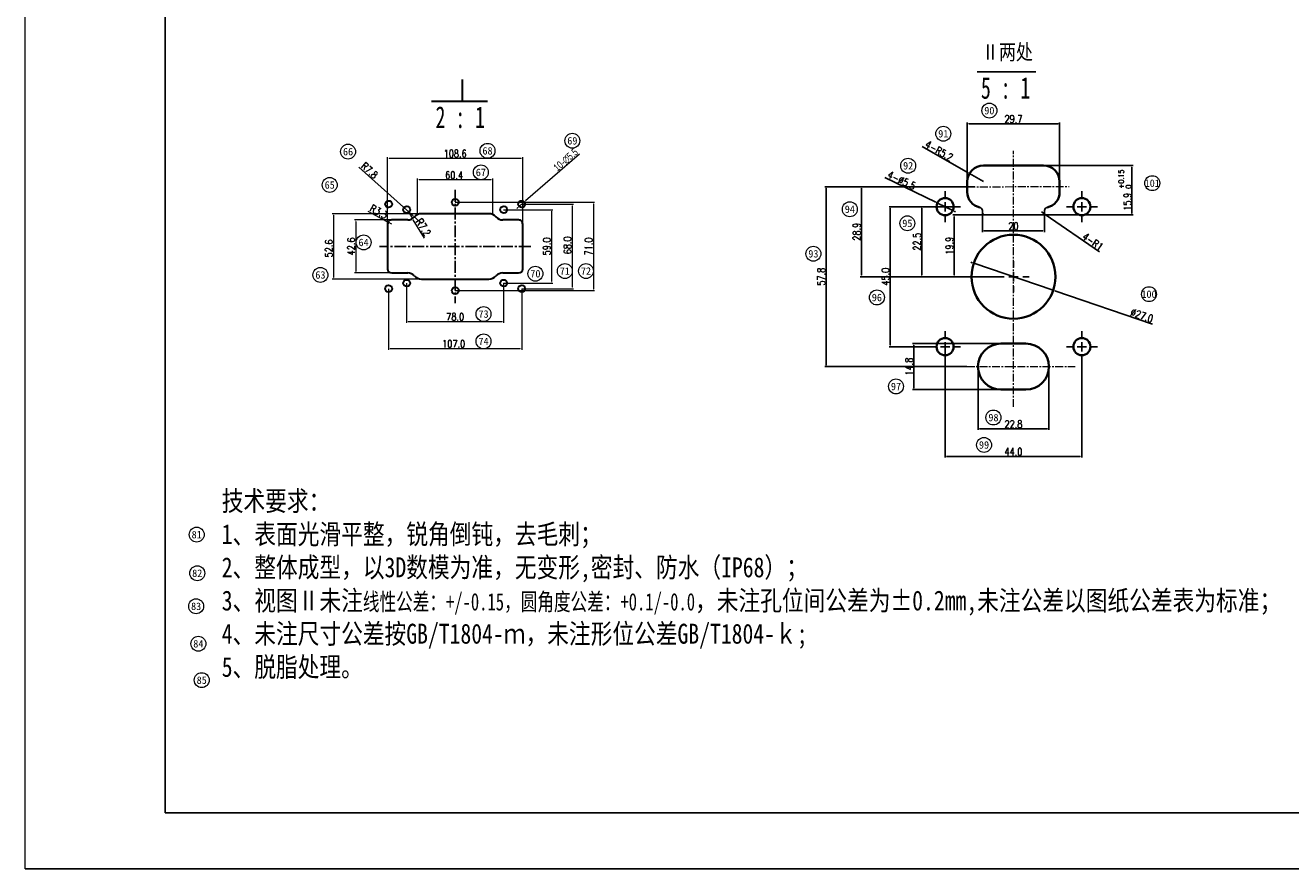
# Model space of a CAD drawing. Header units: millimetres. Extents: x 16930 to 20710, y -2995 to -322.
# Tile 1 of 20: x 16930 to 18965, y -2995 to -1640. Entities that reach past the tile are written whole.
import ezdxf
from ezdxf.enums import TextEntityAlignment as Align

# ---------------------------------------------------------------- set-up
doc = ezdxf.new("R2010")
doc.units = ezdxf.units.MM
doc.header["$PDMODE"] = 3
doc.header["$PDSIZE"] = 8
for name, pattern in [('CENTER', [2, 1.25, -0.25, 0.25, -0.25]), ('CENTER2', [28.575, 19.05, -3.175, 3.175, -3.175]), ('CENTERX2', [20.32, 12.7, -2.54, 2.54, -2.54])]:
    doc.linetypes.add(name, pattern=pattern)
doc.layers.get('Defpoints').update_dxf_attribs({"linetype": 'CONTINUOUS'})
for name, color, linetype in [('10', 7, 'CONTINUOUS'), ('2中心线', 1, 'CENTER2'), ('3中心线层', 1, 'CENTER'), ('6文字层', 3, 'CONTINUOUS'), ('7标注层', 4, 'CONTINUOUS'), ('中心线层', 1, 'CENTERX2'), ('图框', 7, 'CONTINUOUS'), ('技术要求', 4, 'CONTINUOUS')]:
    doc.layers.add(name, color=color, linetype=linetype)
for name, color, linetype, lineweight in [('1轮廓线', 7, 'CONTINUOUS', 30), ('3标注', 3, 'CONTINUOUS', 9), ('单行文本', 7, 'CONTINUOUS', 5), ('细实线', 3, 'CONTINUOUS', 13), ('轮廓实线层', 7, 'CONTINUOUS', 35)]:
    doc.layers.add(name, color=color, linetype=linetype, lineweight=lineweight)
doc.styles.add('PC_TEXTSTYLE', font='isocp.shx', dxfattribs={"width": 0.8, "bigfont": 'hzfs.shx'})
doc.styles.add('SLDTEXTSTYLE2', font='仿宋GB2312_0.shx', dxfattribs={"width": 0.7})
doc.styles.add('TH_GBDIM', font='romans.shx', dxfattribs={"width": 0.8, "bigfont": 'gbcbig.shx'})
doc.styles.add('文字', font='simhei.ttf')
doc.styles.add('标准', font='仿宋GB2312_0.shx', dxfattribs={"width": 0.667})
doc.dimstyles.new('2比1', dxfattribs={"dimtxt": 12, "dimasz": 2.5, "dimexe": 2, "dimexo": 0, "dimgap": 1.5, "dimtad": 1, "dimdec": 1, "dimlfac": 0.5, "dimzin": 0, "dimdsep": 46, "dimtxsty": 'TH_GBDIM', "dimcen": 2.5, "dimclrd": 130, "dimclre": 130, "dimclrt": 3, "dimadec": 0, "dimazin": 0, "dimtfac": 0.714286, "dimtdec": 1, "dimtmove": 0, "dimatfit": 3, "dimfxl": 1, "dimtzin": 0, "dimlwd": -1, "dimlwe": -1, "dimarcsym": 0})
doc.dimstyles.new('TH_GBDIM1', dxfattribs={"dimtxt": 12, "dimasz": 2.5, "dimexe": 2, "dimexo": 0, "dimgap": 1.5, "dimtad": 1, "dimdec": 1, "dimzin": 0, "dimdsep": 46, "dimtxsty": 'TH_GBDIM', "dimcen": 2.5, "dimclrd": 130, "dimclre": 130, "dimclrt": 3, "dimadec": 0, "dimazin": 0, "dimtfac": 0.714286, "dimtdec": 1, "dimtmove": 0, "dimatfit": 3, "dimfxl": 1, "dimtzin": 0, "dimlwd": -1, "dimlwe": -1, "dimarcsym": 0})

# ---------------------------------------------------------------- blocks, each defined once
blk = doc.blocks.new('*D292')
at = {"layer": '3标注', "color": 130, "transparency": 16777216}
for p, q in [((17699.6, -1936.1), (17778.4, -1936.1)), ((17776.4, -1938.6), (17776.4, -2051.6)), ((17699.6, -2054.1), (17778.4, -2054.1))]:
    blk.add_line(p, q, dxfattribs=at)
for points in [[(17776, -1938.6), (17776.8, -1938.6), (17776.4, -1936.1)], [(17776, -2051.6), (17776.8, -2051.6), (17776.4, -2054.1)]]:
    blk.add_solid(points, dxfattribs=at)
at = {"layer": 'Defpoints', "color": 0, "transparency": 16777216}
for p in [(17699.6, -1936.1), (17699.6, -2054.1), (17776.4, -2054.1)]:
    blk.add_point(p, dxfattribs=at)
at = {"layer": '3标注', "color": 3, "transparency": 16777216, "insert": (17768.9, -1995.1), "char_height": 12, "attachment_point": 5, "rotation": 90, "style": 'TH_GBDIM'}
blk.add_mtext('59.0', dxfattribs=at)
blk = doc.blocks.new('*D293')
at = {"layer": '3标注', "color": 130, "transparency": 16777216}
for p, q in [((17728.6, -1927.1), (17811.9, -1927.1)), ((17809.9, -1929.6), (17809.9, -2060.6)), ((17728.6, -2063.1), (17811.9, -2063.1))]:
    blk.add_line(p, q, dxfattribs=at)
for points in [[(17809.5, -1929.6), (17810.3, -1929.6), (17809.9, -1927.1)], [(17809.5, -2060.6), (17810.3, -2060.6), (17809.9, -2063.1)]]:
    blk.add_solid(points, dxfattribs=at)
at = {"layer": 'Defpoints', "color": 0, "transparency": 16777216}
for p in [(17728.6, -1927.1), (17728.6, -2063.1), (17809.9, -2063.1)]:
    blk.add_point(p, dxfattribs=at)
at = {"layer": '3标注', "color": 3, "transparency": 16777216, "insert": (17802.4, -1993.3), "char_height": 12, "attachment_point": 5, "rotation": 90, "style": 'TH_GBDIM'}
blk.add_mtext('68.0', dxfattribs=at)
blk = doc.blocks.new('*D294')
at = {"layer": '3标注', "color": 130, "transparency": 16777216}
for p, q in [((17621.6, -1924.1), (17845.8, -1924.1)), ((17843.8, -1926.6), (17843.8, -2063.6)), ((17621.6, -2066.1), (17845.8, -2066.1))]:
    blk.add_line(p, q, dxfattribs=at)
for points in [[(17843.4, -1926.6), (17844.2, -1926.6), (17843.8, -1924.1)], [(17843.4, -2063.6), (17844.2, -2063.6), (17843.8, -2066.1)]]:
    blk.add_solid(points, dxfattribs=at)
at = {"layer": 'Defpoints', "color": 0, "transparency": 16777216}
for p in [(17621.6, -1924.1), (17621.6, -2066.1), (17843.8, -2066.1)]:
    blk.add_point(p, dxfattribs=at)
at = {"layer": '3标注', "color": 3, "transparency": 16777216, "insert": (17836.3, -1995.1), "char_height": 12, "attachment_point": 5, "rotation": 90, "style": 'TH_GBDIM'}
blk.add_mtext('71.0', dxfattribs=at)
blk = doc.blocks.new('*D295')
at = {"layer": '3标注', "color": 130, "transparency": 16777216}
for p, q in [((17519.6, -1952.5), (17459.9, -1952.5)), ((17461.9, -1955), (17461.9, -2035.2)), ((17525.4, -2037.7), (17459.9, -2037.7))]:
    blk.add_line(p, q, dxfattribs=at)
for points in [[(17461.4, -1955), (17462.3, -1955), (17461.9, -1952.5)], [(17461.4, -2035.2), (17462.3, -2035.2), (17461.9, -2037.7)]]:
    blk.add_solid(points, dxfattribs=at)
at = {"layer": 'Defpoints', "color": 0, "transparency": 16777216}
for p in [(17519.6, -1952.5), (17461.9, -2037.7), (17525.4, -2037.7)]:
    blk.add_point(p, dxfattribs=at)
at = {"layer": '3标注', "color": 3, "transparency": 16777216, "insert": (17454.4, -1995.1), "char_height": 12, "attachment_point": 5, "rotation": 90, "style": 'TH_GBDIM'}
blk.add_mtext('42.6', dxfattribs=at)
blk = doc.blocks.new('*D296')
at = {"layer": '3标注', "color": 130, "transparency": 16777216}
for p, q in [((17574.5, -1942.5), (17424.1, -1942.5)), ((17426.1, -1945), (17426.1, -2045.2)), ((17574.5, -2047.7), (17424.1, -2047.7))]:
    blk.add_line(p, q, dxfattribs=at)
for points in [[(17425.7, -1945), (17426.5, -1945), (17426.1, -1942.5)], [(17425.7, -2045.2), (17426.5, -2045.2), (17426.1, -2047.7)]]:
    blk.add_solid(points, dxfattribs=at)
at = {"layer": 'Defpoints', "color": 0, "transparency": 16777216}
for p in [(17574.5, -1942.5), (17426.1, -2047.7), (17574.5, -2047.7)]:
    blk.add_point(p, dxfattribs=at)
at = {"layer": '3标注', "color": 3, "transparency": 16777216, "insert": (17418.6, -1998.3), "char_height": 12, "attachment_point": 5, "rotation": 90, "style": 'TH_GBDIM'}
blk.add_mtext('52.6', dxfattribs=at)
blk = doc.blocks.new('*D297')
at = {"layer": '3标注', "color": 130, "transparency": 16777216}
for p, q in [((17543.6, -2054.1), (17543.6, -2117.7)), ((17699.6, -2054.1), (17699.6, -2117.7)), ((17546.1, -2115.7), (17697.1, -2115.7))]:
    blk.add_line(p, q, dxfattribs=at)
for points in [[(17546.1, -2115.3), (17546.1, -2116.1), (17543.6, -2115.7)], [(17697.1, -2115.3), (17697.1, -2116.1), (17699.6, -2115.7)]]:
    blk.add_solid(points, dxfattribs=at)
at = {"layer": 'Defpoints', "color": 0, "transparency": 16777216}
for p in [(17543.6, -2054.1), (17699.6, -2054.1), (17699.6, -2115.7)]:
    blk.add_point(p, dxfattribs=at)
at = {"layer": '3标注', "color": 3, "transparency": 16777216, "insert": (17621.6, -2108.2), "char_height": 12, "attachment_point": 5, "style": 'TH_GBDIM'}
blk.add_mtext('78.0', dxfattribs=at)
blk = doc.blocks.new('*D298')
at = {"layer": '3标注', "color": 130, "transparency": 16777216}
for p, q in [((17514.6, -2063.1), (17514.6, -2161.2)), ((17728.6, -2063.1), (17728.6, -2161.2)), ((17517.1, -2159.2), (17726.1, -2159.2))]:
    blk.add_line(p, q, dxfattribs=at)
for points in [[(17517.1, -2158.8), (17517.1, -2159.6), (17514.6, -2159.2)], [(17726.1, -2158.8), (17726.1, -2159.6), (17728.6, -2159.2)]]:
    blk.add_solid(points, dxfattribs=at)
at = {"layer": 'Defpoints', "color": 0, "transparency": 16777216}
for p in [(17514.6, -2063.1), (17728.6, -2063.1), (17728.6, -2159.2)]:
    blk.add_point(p, dxfattribs=at)
at = {"layer": '3标注', "color": 3, "transparency": 16777216, "insert": (17619.2, -2151.7), "char_height": 12, "attachment_point": 5, "style": 'TH_GBDIM'}
blk.add_mtext('107.0', dxfattribs=at)
blk = doc.blocks.new('*D299')
at = {"layer": '3标注', "color": 130, "transparency": 16777216}
for p, q in [((17513, -1959.1), (17513, -1851.4)), ((17730.2, -1959.1), (17730.2, -1851.4)), ((17515.5, -1853.4), (17727.7, -1853.4))]:
    blk.add_line(p, q, dxfattribs=at)
for points in [[(17515.5, -1853), (17515.5, -1853.8), (17513, -1853.4)], [(17727.7, -1853), (17727.7, -1853.8), (17730.2, -1853.4)]]:
    blk.add_solid(points, dxfattribs=at)
at = {"layer": 'Defpoints', "color": 0, "transparency": 16777216}
for p in [(17730.2, -1853.4), (17513, -1959.1), (17730.2, -1959.1)]:
    blk.add_point(p, dxfattribs=at)
at = {"layer": '3标注', "color": 3, "transparency": 16777216, "insert": (17621.6, -1845.9), "char_height": 12, "attachment_point": 5, "style": 'TH_GBDIM'}
blk.add_mtext('108.6', dxfattribs=at)
blk = doc.blocks.new('*D300')
at = {"layer": '3标注', "color": 130, "transparency": 16777216}
for p, q in [((17561.2, -1942.5), (17561.2, -1886)), ((17679.6, -1888), (17563.7, -1888)), ((17682.1, -1942.5), (17682.1, -1886))]:
    blk.add_line(p, q, dxfattribs=at)
for points in [[(17563.7, -1887.6), (17563.7, -1888.4), (17561.2, -1888)], [(17679.6, -1887.6), (17679.6, -1888.4), (17682.1, -1888)]]:
    blk.add_solid(points, dxfattribs=at)
at = {"layer": 'Defpoints', "color": 0, "transparency": 16777216}
for p in [(17561.2, -1888), (17561.2, -1942.5), (17682.1, -1942.5)]:
    blk.add_point(p, dxfattribs=at)
at = {"layer": '3标注', "color": 3, "transparency": 16777216, "insert": (17619.9, -1880.5), "char_height": 12, "attachment_point": 5, "style": 'TH_GBDIM'}
blk.add_mtext('60.4', dxfattribs=at)
blk = doc.blocks.new('*D301')
at = {"layer": '3标注', "color": 130, "transparency": 16777216}
for p, q in [((17545.3, -1938.1), (17552.9, -1950.3)), ((17572.5, -1982), (17554.2, -1952.5))]:
    blk.add_line(p, q, dxfattribs=at)
blk.add_solid([(17554.5, -1952.3), (17553.8, -1952.7), (17552.9, -1950.3)], dxfattribs=at)
at = {"layer": 'Defpoints', "color": 0, "transparency": 16777216}
for p in [(17545.3, -1938.1), (17552.9, -1950.3)]:
    blk.add_point(p, dxfattribs=at)
at = {"layer": '3标注', "color": 3, "transparency": 16777216, "insert": (17570.4, -1964.4), "char_height": 12, "attachment_point": 5, "rotation": 301.7656, "style": 'TH_GBDIM'}
blk.add_mtext('R7.2', dxfattribs=at)
blk = doc.blocks.new('*D290')
at = {"layer": '3标注', "color": 130, "transparency": 16777216}
for p, q in [((17481.1, -1938.2), (17511.6, -1954.8)), ((17519.6, -1959.1), (17513.8, -1956))]:
    blk.add_line(p, q, dxfattribs=at)
blk.add_solid([(17511.8, -1954.4), (17511.4, -1955.1), (17513.8, -1956)], dxfattribs=at)
at = {"layer": 'Defpoints', "color": 0, "transparency": 16777216}
for p in [(17513.8, -1956), (17519.6, -1959.1)]:
    blk.add_point(p, dxfattribs=at)
at = {"layer": '3标注', "color": 3, "transparency": 16777216, "insert": (17498.8, -1939.3), "char_height": 12, "attachment_point": 5, "rotation": 331.5713, "style": 'TH_GBDIM'}
blk.add_mtext('R3.3', dxfattribs=at)
blk = doc.blocks.new('*D291')
at = {"layer": '3标注', "color": 130, "transparency": 16777216}
for p, q in [((17466.9, -1867.8), (17554.2, -1946)), ((17567.6, -1958.1), (17556, -1947.7))]:
    blk.add_line(p, q, dxfattribs=at)
blk.add_solid([(17554.4, -1945.7), (17553.9, -1946.3), (17556, -1947.7)], dxfattribs=at)
at = {"layer": 'Defpoints', "color": 0, "transparency": 16777216}
for p in [(17556, -1947.7), (17567.6, -1958.1)]:
    blk.add_point(p, dxfattribs=at)
at = {"layer": '3标注', "color": 3, "transparency": 16777216, "insert": (17483.9, -1873), "char_height": 12, "attachment_point": 5, "rotation": 318.1501, "style": 'TH_GBDIM'}
blk.add_mtext('R7.8', dxfattribs=at)
blk = doc.blocks.new('*D302')
at = {"layer": '3标注', "color": 130, "transparency": 16777216}
for p, q in [((17821.6, -1846.8), (17734.7, -1921.9)), ((17722.6, -1932.3), (17720.7, -1934)), ((17724.5, -1930.7), (17732.8, -1923.5))]:
    blk.add_line(p, q, dxfattribs=at)
for points in [[(17722.3, -1932), (17722.9, -1932.7), (17724.5, -1930.7)], [(17734.4, -1921.6), (17735, -1922.2), (17732.8, -1923.5)]]:
    blk.add_solid(points, dxfattribs=at)
at = {"layer": 'Defpoints', "color": 0, "transparency": 16777216}
for p in [(17724.5, -1930.7), (17732.8, -1923.5)]:
    blk.add_point(p, dxfattribs=at)
at = {"layer": '3标注', "color": 3, "transparency": 16777216, "insert": (17799.5, -1856), "char_height": 12, "attachment_point": 5, "rotation": 40.8281, "style": 'TH_GBDIM'}
blk.add_mtext('{\\fMS PGothic|b0|i0|c134|p34;10-\\fMS PGothic|b0|i0|c128|p34;∅5.5}', dxfattribs=at)
blk = doc.blocks.new('SW_CENTERMARKSYMBOL_5')
at = {"layer": '中心线层', "color": 0}
for p, q in [((0, 3), (0, 5)), ((-3, 0), (-5, 0)), ((0, 0), (-1.5, 0)), ((0, 0), (0, 1.5)), ((0, 0), (0, -1.5)), ((0, 0), (1.5, 0)), ((3, 0), (5, 0)), ((0, -3), (0, -5))]:
    blk.add_line(p, q, dxfattribs=at)
blk = doc.blocks.new('SW_CENTERMARKSYMBOL_6')
at = {"layer": '中心线层', "color": 0}
for p, q in [((0, 3), (0, 5)), ((-3, 0), (-5, 0)), ((0, 0), (-1.5, 0)), ((0, 0), (0, 1.5)), ((0, 0), (0, -1.5)), ((0, 0), (1.5, 0)), ((3, 0), (5, 0)), ((0, -3), (0, -5))]:
    blk.add_line(p, q, dxfattribs=at)
blk = doc.blocks.new('SW_CENTERMARKSYMBOL_7')
at = {"layer": '中心线层', "color": 0}
for p, q in [((0, 3), (0, 5)), ((-3, 0), (-5, 0)), ((0, 0), (-1.5, 0)), ((0, 0), (0, 1.5)), ((0, 0), (0, -1.5)), ((0, 0), (1.5, 0)), ((3, 0), (5, 0)), ((0, -3), (0, -5))]:
    blk.add_line(p, q, dxfattribs=at)
blk = doc.blocks.new('SW_CENTERMARKSYMBOL_8')
at = {"layer": '中心线层', "color": 0}
for p, q in [((0, 3), (0, 5)), ((-3, 0), (-5, 0)), ((0, 0), (-1.5, 0)), ((0, 0), (0, 1.5)), ((0, 0), (0, -1.5)), ((0, 0), (1.5, 0)), ((3, 0), (5, 0)), ((0, -3), (0, -5))]:
    blk.add_line(p, q, dxfattribs=at)
blk = doc.blocks.new('SW_CENTERMARKSYMBOL_9')
at = {"layer": '中心线层', "color": 0}
for p, q in [((0, 3), (0, 5)), ((-3, 0), (-5, 0)), ((0, 0), (-1.5, 0)), ((0, 0), (0, 1.5)), ((0, 0), (0, -1.5)), ((0, 0), (1.5, 0)), ((3, 0), (5, 0)), ((0, -3), (0, -5))]:
    blk.add_line(p, q, dxfattribs=at)
blk = doc.blocks.new('*D419')
at = {"layer": '7标注层', "color": 130, "ltscale": 5, "transparency": 16777216}
for p, q in [((18453.1, -2021.2), (18450.7, -2020.4)), ((18455.4, -2022), (18583.2, -2065.5)), ((18742.6, -2119.8), (18585.6, -2066.3))]:
    blk.add_line(p, q, dxfattribs=at)
for points in [[(18453.2, -2020.8), (18452.9, -2021.6), (18455.4, -2022)], [(18585.7, -2065.9), (18585.5, -2066.7), (18583.2, -2065.5)]]:
    blk.add_solid(points, dxfattribs=at)
at = {"layer": 'Defpoints', "color": 0, "ltscale": 5, "transparency": 16777216}
for p in [(18455.4, -2022), (18583.2, -2065.5)]:
    blk.add_point(p, dxfattribs=at)
at = {"layer": '7标注层', "color": 3, "ltscale": 5, "transparency": 16777216, "insert": (18725.7, -2106.1), "char_height": 12, "attachment_point": 5, "rotation": 341.1895, "style": 'TH_GBDIM'}
blk.add_mtext('∅27.0', dxfattribs=at)
blk = doc.blocks.new('*D420')
at = {"layer": '7标注层', "color": 130, "ltscale": 5, "transparency": 16777216}
for p, q in [((18409.3, -2160), (18409.3, -2334.5)), ((18629.3, -2176.2), (18629.3, -2334.5)), ((18411.8, -2332.5), (18626.8, -2332.5))]:
    blk.add_line(p, q, dxfattribs=at)
for points in [[(18411.8, -2332.1), (18411.8, -2332.9), (18409.3, -2332.5)], [(18626.8, -2332.1), (18626.8, -2332.9), (18629.3, -2332.5)]]:
    blk.add_solid(points, dxfattribs=at)
at = {"layer": 'Defpoints', "color": 0, "ltscale": 5, "transparency": 16777216}
for p in [(18409.3, -2160), (18629.3, -2176.2), (18629.3, -2332.5)]:
    blk.add_point(p, dxfattribs=at)
at = {"layer": '7标注层', "color": 3, "ltscale": 5, "transparency": 16777216, "insert": (18519.3, -2325), "char_height": 12, "attachment_point": 5, "style": 'TH_GBDIM'}
blk.add_mtext('44.0', dxfattribs=at)
blk = doc.blocks.new('*D421')
at = {"layer": '7标注层', "color": 130, "ltscale": 5, "transparency": 16777216}
for p, q in [((18511.9, -2151.2), (18357.1, -2151.2)), ((18359.1, -2153.7), (18359.1, -2222.7)), ((18511.9, -2225.2), (18357.1, -2225.2))]:
    blk.add_line(p, q, dxfattribs=at)
for points in [[(18358.6, -2153.7), (18359.5, -2153.7), (18359.1, -2151.2)], [(18358.6, -2222.7), (18359.5, -2222.7), (18359.1, -2225.2)]]:
    blk.add_solid(points, dxfattribs=at)
at = {"layer": 'Defpoints', "color": 0, "ltscale": 5, "transparency": 16777216}
for p in [(18511.9, -2151.2), (18359.1, -2225.2), (18511.9, -2225.2)]:
    blk.add_point(p, dxfattribs=at)
at = {"layer": '7标注层', "color": 3, "ltscale": 5, "transparency": 16777216, "insert": (18351.6, -2188.2), "char_height": 12, "attachment_point": 5, "rotation": 90, "style": 'TH_GBDIM'}
blk.add_mtext('14.8', dxfattribs=at)
blk = doc.blocks.new('*D422')
at = {"layer": '7标注层', "color": 130, "ltscale": 5, "transparency": 16777216}
for p, q in [((18462.3, -2188.2), (18462.3, -2290.1)), ((18576.4, -2188.2), (18576.4, -2290.1)), ((18464.8, -2288.1), (18573.9, -2288.1))]:
    blk.add_line(p, q, dxfattribs=at)
for points in [[(18464.8, -2287.7), (18464.8, -2288.5), (18462.3, -2288.1)], [(18573.9, -2287.7), (18573.9, -2288.5), (18576.4, -2288.1)]]:
    blk.add_solid(points, dxfattribs=at)
at = {"layer": 'Defpoints', "color": 0, "ltscale": 5, "transparency": 16777216}
for p in [(18462.3, -2188.2), (18576.4, -2188.2), (18576.4, -2288.1)]:
    blk.add_point(p, dxfattribs=at)
at = {"layer": '7标注层', "color": 3, "ltscale": 5, "transparency": 16777216, "insert": (18519.3, -2280.6), "char_height": 12, "attachment_point": 5, "style": 'TH_GBDIM'}
blk.add_mtext('22.8', dxfattribs=at)
blk = doc.blocks.new('*D423')
at = {"layer": '7标注层', "color": 130, "ltscale": 5, "transparency": 16777216}
for p, q in [((18445.1, -1898.8), (18445.1, -1795.8)), ((18447.6, -1797.8), (18591.1, -1797.8)), ((18593.6, -1899.2), (18593.6, -1795.8))]:
    blk.add_line(p, q, dxfattribs=at)
for points in [[(18447.6, -1797.4), (18447.6, -1798.3), (18445.1, -1797.8)], [(18591.1, -1797.4), (18591.1, -1798.3), (18593.6, -1797.8)]]:
    blk.add_solid(points, dxfattribs=at)
at = {"layer": 'Defpoints', "color": 0, "ltscale": 5, "transparency": 16777216}
for p in [(18593.6, -1797.8), (18445.1, -1898.8), (18593.6, -1899.2)]:
    blk.add_point(p, dxfattribs=at)
at = {"layer": '7标注层', "color": 3, "ltscale": 5, "transparency": 16777216, "insert": (18519.3, -1790.3), "char_height": 12, "attachment_point": 5, "style": 'TH_GBDIM'}
blk.add_mtext('29.7', dxfattribs=at)
blk = doc.blocks.new('*D424')
at = {"layer": '7标注层', "color": 130, "ltscale": 5, "transparency": 16777216}
for p, q in [((18539.4, -1865), (18711.8, -1865)), ((18709.8, -1867.5), (18709.8, -1942)), ((18539.4, -1944.5), (18711.8, -1944.5))]:
    blk.add_line(p, q, dxfattribs=at)
for points in [[(18709.4, -1867.5), (18710.2, -1867.5), (18709.8, -1865)], [(18709.4, -1942), (18710.2, -1942), (18709.8, -1944.5)]]:
    blk.add_solid(points, dxfattribs=at)
at = {"layer": 'Defpoints', "color": 0, "ltscale": 5, "transparency": 16777216}
for p in [(18539.4, -1865), (18539.4, -1944.5), (18709.8, -1944.5)]:
    blk.add_point(p, dxfattribs=at)
at = {"layer": '7标注层', "color": 3, "ltscale": 5, "transparency": 16777216, "insert": (18698.5, -1904.7), "char_height": 12, "attachment_point": 5, "rotation": 90, "style": 'TH_GBDIM'}
blk.add_mtext('15.9 {\\H0.7x;\\S+0.15^ 0;}', dxfattribs=at)
blk = doc.blocks.new('*D417')
at = {"layer": '7标注层', "color": 130, "ltscale": 5, "transparency": 16777216}
for p, q in [((18372.7, -1834.7), (18446.3, -1876.9)), ((18471.1, -1891), (18448.5, -1878.1))]:
    blk.add_line(p, q, dxfattribs=at)
blk.add_solid([(18446.5, -1876.5), (18446.1, -1877.2), (18448.5, -1878.1)], dxfattribs=at)
at = {"layer": 'Defpoints', "color": 0, "ltscale": 5, "transparency": 16777216}
for p in [(18448.5, -1878.1), (18471.1, -1891)]:
    blk.add_point(p, dxfattribs=at)
at = {"layer": '7标注层', "color": 3, "ltscale": 5, "transparency": 16777216, "insert": (18399.7, -1841.6), "char_height": 12, "attachment_point": 5, "rotation": 330.2461, "style": 'TH_GBDIM'}
blk.add_mtext('4-R5.2', dxfattribs=at)
blk = doc.blocks.new('*D425')
at = {"layer": '7标注层', "color": 130, "ltscale": 5, "transparency": 16777216}
for p, q in [((18312.3, -1884.3), (18394.7, -1924.2)), ((18421.7, -1937.2), (18397, -1925.3)), ((18424, -1938.3), (18426.2, -1939.4))]:
    blk.add_line(p, q, dxfattribs=at)
for points in [[(18394.9, -1923.8), (18394.5, -1924.5), (18397, -1925.3)], [(18424.1, -1938), (18423.8, -1938.7), (18421.7, -1937.2)]]:
    blk.add_solid(points, dxfattribs=at)
at = {"layer": 'Defpoints', "color": 0, "ltscale": 5, "transparency": 16777216}
for p in [(18397, -1925.3), (18421.7, -1937.2)]:
    blk.add_point(p, dxfattribs=at)
at = {"layer": '7标注层', "color": 3, "ltscale": 5, "transparency": 16777216, "insert": (18339.4, -1889), "char_height": 12, "attachment_point": 5, "rotation": 334.1646, "style": 'TH_GBDIM'}
blk.add_mtext('4-∅5.5', dxfattribs=at)
blk = doc.blocks.new('*D426')
at = {"layer": '7标注层', "color": 130, "ltscale": 5, "transparency": 16777216}
for p, q in [((18384.3, -1931.2), (18319.2, -1931.2)), ((18321.2, -1933.7), (18321.2, -2153.7)), ((18389.3, -2156.2), (18319.2, -2156.2))]:
    blk.add_line(p, q, dxfattribs=at)
for points in [[(18320.8, -1933.7), (18321.6, -1933.7), (18321.2, -1931.2)], [(18320.8, -2153.7), (18321.6, -2153.7), (18321.2, -2156.2)]]:
    blk.add_solid(points, dxfattribs=at)
at = {"layer": 'Defpoints', "color": 0, "ltscale": 5, "transparency": 16777216}
for p in [(18384.3, -1931.2), (18321.2, -2156.2), (18389.3, -2156.2)]:
    blk.add_point(p, dxfattribs=at)
at = {"layer": '7标注层', "color": 3, "ltscale": 5, "transparency": 16777216, "insert": (18313.7, -2043.7), "char_height": 12, "attachment_point": 5, "rotation": 90, "style": 'TH_GBDIM'}
blk.add_mtext('45.0', dxfattribs=at)
blk = doc.blocks.new('*D427')
at = {"layer": '7标注层', "color": 130, "ltscale": 5, "transparency": 16777216}
for p, q in [((18429.3, -1931.2), (18369.8, -1931.2)), ((18371.8, -2041.2), (18371.8, -1933.7)), ((18499.3, -2043.7), (18369.8, -2043.7))]:
    blk.add_line(p, q, dxfattribs=at)
for points in [[(18371.3, -1933.7), (18372.2, -1933.7), (18371.8, -1931.2)], [(18371.3, -2041.2), (18372.2, -2041.2), (18371.8, -2043.7)]]:
    blk.add_solid(points, dxfattribs=at)
at = {"layer": 'Defpoints', "color": 0, "ltscale": 5, "transparency": 16777216}
for p in [(18371.8, -1931.2), (18429.3, -1931.2), (18499.3, -2043.7)]:
    blk.add_point(p, dxfattribs=at)
at = {"layer": '7标注层', "color": 3, "ltscale": 5, "transparency": 16777216, "insert": (18364.3, -1987.5), "char_height": 12, "attachment_point": 5, "rotation": 90, "style": 'TH_GBDIM'}
blk.add_mtext('22.5', dxfattribs=at)
blk = doc.blocks.new('*D428')
at = {"layer": '7标注层', "color": 130, "ltscale": 5, "transparency": 16777216}
for p, q in [((18445.1, -1899.2), (18215.9, -1899.2)), ((18217.9, -1901.7), (18217.9, -2185.7)), ((18444.3, -2188.2), (18215.9, -2188.2))]:
    blk.add_line(p, q, dxfattribs=at)
for points in [[(18217.4, -1901.7), (18218.3, -1901.7), (18217.9, -1899.2)], [(18217.4, -2185.7), (18218.3, -2185.7), (18217.9, -2188.2)]]:
    blk.add_solid(points, dxfattribs=at)
at = {"layer": 'Defpoints', "color": 0, "ltscale": 5, "transparency": 16777216}
for p in [(18445.1, -1899.2), (18217.9, -2188.2), (18444.3, -2188.2)]:
    blk.add_point(p, dxfattribs=at)
at = {"layer": '7标注层', "color": 3, "ltscale": 5, "transparency": 16777216, "insert": (18210.4, -2043.7), "char_height": 12, "attachment_point": 5, "rotation": 90, "style": 'TH_GBDIM'}
blk.add_mtext('57.8', dxfattribs=at)
blk = doc.blocks.new('*D429')
at = {"layer": '7标注层', "color": 130, "ltscale": 5, "transparency": 16777216}
for p, q in [((18457.4, -1899.2), (18272.8, -1899.2)), ((18274.8, -1901.7), (18274.8, -2041.2)), ((18482.2, -2043.7), (18272.8, -2043.7))]:
    blk.add_line(p, q, dxfattribs=at)
for points in [[(18274.4, -1901.7), (18275.2, -1901.7), (18274.8, -1899.2)], [(18274.4, -2041.2), (18275.2, -2041.2), (18274.8, -2043.7)]]:
    blk.add_solid(points, dxfattribs=at)
at = {"layer": 'Defpoints', "color": 0, "ltscale": 5, "transparency": 16777216}
for p in [(18457.4, -1899.2), (18274.8, -2043.7), (18482.2, -2043.7)]:
    blk.add_point(p, dxfattribs=at)
at = {"layer": '7标注层', "color": 3, "ltscale": 5, "transparency": 16777216, "insert": (18267.3, -1971.5), "char_height": 12, "attachment_point": 5, "rotation": 90, "style": 'TH_GBDIM'}
blk.add_mtext('28.9', dxfattribs=at)
blk = doc.blocks.new('*D418')
at = {"layer": '7标注层', "color": 130, "ltscale": 5, "transparency": 16777216}
for p, q in [((18564.3, -1939.5), (18568.5, -1942.3)), ((18657.9, -2004), (18570.5, -1943.8))]:
    blk.add_line(p, q, dxfattribs=at)
blk.add_solid([(18570.7, -1943.4), (18570.3, -1944.1), (18568.5, -1942.3)], dxfattribs=at)
at = {"layer": 'Defpoints', "color": 0, "ltscale": 5, "transparency": 16777216}
for p in [(18564.3, -1939.5), (18568.5, -1942.3)]:
    blk.add_point(p, dxfattribs=at)
at = {"layer": '7标注层', "color": 3, "ltscale": 5, "transparency": 16777216, "insert": (18646.9, -1987.3), "char_height": 12, "attachment_point": 5, "rotation": 325.4285, "style": 'TH_GBDIM'}
blk.add_mtext('4-R1', dxfattribs=at)
blk = doc.blocks.new('*D430')
at = {"layer": '7标注层', "color": 130, "ltscale": 5, "transparency": 16777216}
for p, q in [((18469.3, -1938.4), (18469.3, -1972.1)), ((18569.3, -1938.4), (18569.3, -1972.1)), ((18471.8, -1970.1), (18566.8, -1970.1))]:
    blk.add_line(p, q, dxfattribs=at)
for points in [[(18471.8, -1969.7), (18471.8, -1970.5), (18469.3, -1970.1)], [(18566.8, -1969.7), (18566.8, -1970.5), (18569.3, -1970.1)]]:
    blk.add_solid(points, dxfattribs=at)
at = {"layer": 'Defpoints', "color": 0, "ltscale": 5, "transparency": 16777216}
for p in [(18469.3, -1938.4), (18569.3, -1938.4), (18569.3, -1970.1)]:
    blk.add_point(p, dxfattribs=at)
at = {"layer": '7标注层', "color": 3, "ltscale": 5, "transparency": 16777216, "insert": (18519.3, -1962.6), "char_height": 12, "attachment_point": 5, "style": 'TH_GBDIM'}
blk.add_mtext('20', dxfattribs=at)
blk = doc.blocks.new('*D431')
at = {"layer": '7标注层', "color": 130, "ltscale": 5, "transparency": 16777216}
for p, q in [((18488.8, -1944.5), (18421.8, -1944.5)), ((18423.8, -1947), (18423.8, -2041.2)), ((18499.3, -2043.7), (18421.8, -2043.7))]:
    blk.add_line(p, q, dxfattribs=at)
for points in [[(18423.4, -1947), (18424.2, -1947), (18423.8, -1944.5)], [(18423.4, -2041.2), (18424.2, -2041.2), (18423.8, -2043.7)]]:
    blk.add_solid(points, dxfattribs=at)
at = {"layer": 'Defpoints', "color": 0, "ltscale": 5, "transparency": 16777216}
for p in [(18488.8, -1944.5), (18423.8, -2043.7), (18499.3, -2043.7)]:
    blk.add_point(p, dxfattribs=at)
at = {"layer": '7标注层', "color": 3, "ltscale": 5, "transparency": 16777216, "insert": (18416.3, -1994.1), "char_height": 12, "attachment_point": 5, "rotation": 90, "style": 'TH_GBDIM'}
blk.add_mtext('19.9', dxfattribs=at)

msp = doc.modelspace()

# ---------------------------------------------------------------- linework, layer by layer
at = {"layer": '10', "color": 3, "lineweight": 30}
msp.add_line((17583.83, -1761.42), (17673.81, -1761.42), dxfattribs=at)
at = {"layer": '1轮廓线', "color": 7, "linetype": 'Continuous'}
for p, q in [((17545.29, -1952.5), (17519.65, -1952.5)), ((17675.64, -1942.5), (17567.65, -1942.5)), ((17723.65, -1952.5), (17698.01, -1952.5)), ((17513.05, -1959.1), (17513.05, -2031.1)), ((17730.25, -2031.1), (17730.25, -1959.1)), ((17519.65, -2037.7), (17545.29, -2037.7)), ((17567.65, -2047.7), (17675.64, -2047.7)), ((17698.01, -2037.7), (17723.65, -2037.7))]:
    msp.add_line(p, q, dxfattribs=at)
for centre in [(17514.65, -1927.1), (17543.65, -1936.1), (17621.65, -1924.1), (17699.65, -1936.1), (17728.65, -1927.1), (17543.65, -2054.1), (17699.65, -2054.1), (17514.65, -2063.1), (17621.65, -2066.1), (17728.65, -2063.1)]:
    msp.add_circle(centre, 5.5, dxfattribs=at)
for centre, radius, start, end in [((17519.65, -1959.1), 6.6, 89.99999, 179.99999), ((17545.29, -1938.1), 14.4, 270, 318.18969), ((17567.65, -1958.1), 15.6, 90, 138.18969), ((17675.64, -1958.1), 15.6, 41.81031, 90), ((17698.01, -1938.1), 14.4, 221.81031, 270), ((17723.65, -1959.1), 6.6, 359.99999, 90), ((17519.65, -2031.1), 6.6, 179.99999, 269.99999), ((17723.65, -2031.1), 6.6, 269.99999, 359.99999), ((17545.29, -2052.1), 14.4, 41.81031, 90), ((17567.65, -2032.1), 15.6, 221.81031, 270), ((17675.64, -2032.1), 15.6, 270, 318.18969), ((17698.01, -2052.1), 14.4, 90, 138.18969)]:
    msp.add_arc(centre, radius, start, end, dxfattribs=at)
at = {"layer": '2中心线'}
for p, q in [((17621.65, -1904.17), (17621.65, -2086.04)), ((17743.09, -1995.1), (17500.2, -1995.1))]:
    msp.add_line(p, q, dxfattribs=at)
at = {"layer": '3中心线层', "linetype": 'CENTERX2', "lineweight": 18}
for p, q in [((18519.33, -2253.03), (18519.33, -1841.64)), ((18445.08, -1899.25), (18608.75, -1898.75)), ((18444.32, -2188.25), (18618.48, -2188.25))]:
    msp.add_line(p, q, dxfattribs=at)
at = {"layer": '3标注'}
for p, q in [((17556.02, -1947.7), (17561.22, -1942.5)), ((17568.49, -1942.5), (17561.22, -1942.5)), ((17675.64, -1942.5), (17682.07, -1942.5)), ((17687.27, -1947.7), (17682.07, -1942.5))]:
    msp.add_line(p, q, dxfattribs=at)
at = {"layer": '6文字层'}
msp.add_line((18460.77, -1714.29), (18555.5, -1714.29), dxfattribs=at)
at = {"layer": '7标注层', "color": 0, "ltscale": 5}
for p, q in [((18469.33, -1939.5), (18469.33, -1937.26)), ((18519.33, -1944.5), (18474.33, -1944.5)), ((18519.33, -1944.5), (18564.33, -1944.5)), ((18569.33, -1939.5), (18569.33, -1937.26))]:
    msp.add_line(p, q, dxfattribs=at)
at = {"layer": '7标注层', "color": 0}
for centre, start, end in [((18464.33, -1937.26), 0, 79.33417), ((18574.33, -1937.26), 100.66583, 180)]:
    msp.add_arc(centre, 5, start, end, dxfattribs=at)
at = {"layer": '7标注层', "color": 0, "ltscale": 5}
for centre, start, end in [((18474.33, -1939.5), 180, 270), ((18564.33, -1939.5), 270, 0)]:
    msp.add_arc(centre, 5, start, end, dxfattribs=at)
at = {"layer": '图框', "linetype": 'Continuous', "lineweight": 18}
for p, q in [((16930.45, -2995.12), (16930.45, -322.12)), ((16930.45, -2995.12), (20710.45, -2995.12)), ((20710.45, -2995.12), (16930.45, -2995.12))]:
    msp.add_line(p, q, dxfattribs=at)
at = {"layer": '图框'}
for p, q in [((17155.45, -2905.12), (17155.45, -412.12)), ((20620.45, -2905.12), (17155.45, -2905.12))]:
    msp.add_line(p, q, dxfattribs=at)
at = {"layer": '细实线'}
for centre in [(18480.55, -1776.74), (18406.48, -1813.95), (17449.38, -1842.74), (17673.66, -1841.4), (17810.04, -1825.27), (17662.94, -1876.02), (18349.99, -1865.39), (17419.92, -1896.23), (18742.45, -1893.41), (18256.2, -1935.34), (18348.68, -1957.92), (17474.39, -1988.61), (18197.61, -2006.85), (17404.97, -2040.86), (17750.63, -2038.92), (17797.97, -2034.65), (17831.97, -2034.65), (18299.72, -2077.1), (18737.25, -2071.84), (17667.23, -2103.72), (17667.23, -2147.72), (18330.44, -2220.13), (18487.14, -2270.01), (18472.02, -2314.1), (17206.02, -2458.22), (17206.92, -2520.29), (17205.12, -2573.36), (17208.72, -2633.63), (17214.12, -2692.11)]:
    msp.add_circle(centre, 12, dxfattribs=at)
at = {"layer": '轮廓实线层'}
for p, q in [((18567.58, -1865), (18471.08, -1865)), ((18445.08, -1891), (18445.08, -1907.5)), ((18593.58, -1907.5), (18593.58, -1891)), ((18539.4, -2151.25), (18499.26, -2151.25)), ((18499.26, -2225.25), (18539.4, -2225.25))]:
    msp.add_line(p, q, dxfattribs=at)
for centre, radius in [((18409.33, -1931.25), 13.75), ((18629.33, -1931.25), 13.75), ((18519.33, -2043.75), 67.5), ((18409.33, -2156.25), 13.75), ((18629.33, -2156.25), 13.75)]:
    msp.add_circle(centre, radius, dxfattribs=at)
for centre, radius, start, end in [((18471.08, -1891), 26, 90, 180), ((18567.58, -1891), 26, 0, 90), ((18469.84, -1908.01), 24.76, 178.81037, 259.33417), ((18568.82, -1908.01), 24.76, 280.66583, 1.18963), ((18499.26, -2188.25), 37, 90, 270), ((18539.4, -2188.25), 37, 270, 90)]:
    msp.add_arc(centre, radius, start, end, dxfattribs=at)

# ---------------------------------------------------------------- block references
at = {"layer": '中心线层', "color": 1, "xscale": 5, "yscale": 5, "zscale": 5}
for name, p in [('SW_CENTERMARKSYMBOL_7', (18409.33, -1931.25)), ('SW_CENTERMARKSYMBOL_8', (18629.33, -1931.25)), ('SW_CENTERMARKSYMBOL_6', (18519.33, -2043.75)), ('SW_CENTERMARKSYMBOL_5', (18409.33, -2156.25)), ('SW_CENTERMARKSYMBOL_9', (18629.33, -2156.25))]:
    msp.add_blockref(name, p, dxfattribs=at)

# ---------------------------------------------------------------- texts
at = {"layer": '10', "color": 3, "lineweight": 30, "insert": (17629.77, -1769.86), "char_height": 35, "attachment_point": 2, "style": '标准'}
msp.add_mtext('2 : 1', dxfattribs=at)
at = {"layer": '6文字层', "insert": (18468.66, -1670.04), "char_height": 25, "width": 125.1918, "attachment_point": 1, "style": 'PC_TEXTSTYLE'}
msp.add_mtext('{\\fSimSun|b0|i0|c134|p2;Ⅱ两处}', dxfattribs=at)
at = {"layer": '6文字层', "char_height": 35, "attachment_point": 2, "style": '标准'}
for s, insert in [('Ⅰ', (17633.17, -1726.42)), ('5 : 1', (18506.71, -1722.72))]:
    msp.add_mtext(s, dxfattribs=dict(at, insert=insert))
at = {"layer": '单行文本', "style": '文字'}
for s, p in [('90', (18480.55, -1776.74)), ('91', (18406.48, -1813.95)), ('69', (17810.04, -1825.27)), ('66', (17449.38, -1842.74)), ('68', (17673.66, -1841.4)), ('67', (17662.94, -1876.02)), ('92', (18349.99, -1865.39)), ('65', (17419.92, -1896.23)), ('101', (18742.45, -1893.41)), ('94', (18256.2, -1935.34)), ('95', (18348.68, -1957.92)), ('64', (17474.39, -1988.61)), ('93', (18197.61, -2006.85)), ('70', (17750.63, -2038.92)), ('71', (17797.97, -2034.65)), ('72', (17831.97, -2034.65)), ('63', (17404.97, -2040.86)), ('96', (18299.72, -2077.1)), ('100', (18737.25, -2071.84)), ('73', (17667.23, -2103.72)), ('74', (17667.23, -2147.72)), ('97', (18330.44, -2220.13)), ('98', (18487.14, -2270.01)), ('99', (18472.02, -2314.1)), ('81', (17206.02, -2458.22)), ('82', (17206.92, -2520.29)), ('83', (17205.12, -2573.36)), ('84', (17208.72, -2633.63)), ('85', (17214.12, -2692.11))]:
    msp.add_text(s, height=12, dxfattribs=at).set_placement(p, align=Align.MIDDLE_CENTER)
at = {"layer": '技术要求', "insert": (17246.28, -2388.1), "char_height": 32, "width": 1769.4652, "attachment_point": 1, "style": 'SLDTEXTSTYLE2'}
msp.add_mtext('{\\fSimSun|b0|i0|c134|p2;\\W0.8;技术要求：\\P1、表面光滑平整，锐角倒钝，去毛刺；\\P2、整体成型，以3D数模为准，无变形,密封、防水（IP68）；\\P3、视图Ⅱ未注\\fFangSong_GB2312|b0|i0|c134|p49;\\H0.875x;\\W0.7;线性公差：+/-0.15，圆角度公差：+0.1/-0.0\\fSimSun|b0|i0|c134|p2;\\H1.1429x;\\W0.8;，\\H0.99996x;未注孔位间公差为±0.2mm,未注公差以图纸公差表为标准；\\P4、未注尺寸公差按GB/T1804-ｍ，未注形位公差GB/T1804-ｋ;\\P5、脱脂处理。}', dxfattribs=at)

# ---------------------------------------------------------------- dimensions: what is measured, and where the dimension line sits
at = {"layer": '3标注'}
dim = msp.add_diameter_dim_2p(p1=(17724.48, -1930.7), p2=(17732.81, -1923.51), text='{\\fMS PGothic|b0|i0|c134|p34;10-\\fMS PGothic|b0|i0|c128|p34;<>}', dimstyle='2比1', dxfattribs=at)
dim.commit()
dim.dimension.update_dxf_attribs({"geometry": '*D302', "text_midpoint": (17804.41, -1861.65), "dimtype": 163})
for base, p1, p2, picture, middle in [((17730.25, -1853.4), (17513.05, -1959.1), (17730.25, -1959.1), '*D299', (17621.65, -1853.4)), ((17561.22, -1888.02), (17682.07, -1942.5), (17561.22, -1942.5), '*D300', (17619.87, -1888.02)), ((17699.65, -2115.72), (17543.65, -2054.1), (17699.65, -2054.1), '*D297', (17621.65, -2115.72)), ((17728.65, -2159.2), (17514.65, -2063.1), (17728.65, -2063.1), '*D298', (17619.16, -2159.2))]:
    dim = msp.add_linear_dim(base=base, p1=p1, p2=p2, dimstyle='2比1', dxfattribs=at)
    dim.commit()
    dim.dimension.update_dxf_attribs({"geometry": picture, "text_midpoint": middle, "dimtype": 160})
dim = msp.add_radius_dim(center=(17567.65, -1958.1), mpoint=(17556.03, -1947.7), dimstyle='2比1', dxfattribs=at)
dim.commit()
dim.dimension.update_dxf_attribs({"geometry": '*D291', "text_midpoint": (17478.89, -1878.61), "dimtype": 164})
for center, mpoint, picture, middle in [((17519.65, -1959.1), (17513.84, -1955.96), '*D290', (17498.83, -1939.31)), ((17545.29, -1938.1), (17552.87, -1950.35), '*D301', (17570.37, -1964.36))]:
    dim = msp.add_radius_dim(center=center, mpoint=mpoint, dimstyle='2比1', dxfattribs=at)
    dim.commit()
    dim.dimension.update_dxf_attribs({"geometry": picture, "text_midpoint": middle})
for base, p1, p2, picture, middle in [((17843.78, -2066.1), (17621.65, -1924.1), (17621.65, -2066.1), '*D294', (17843.78, -1995.1)), ((17809.88, -2063.1), (17728.65, -1927.1), (17728.65, -2063.1), '*D293', (17809.88, -1993.35)), ((17426.11, -2047.7), (17574.49, -1942.5), (17574.49, -2047.7), '*D296', (17426.11, -1998.29)), ((17776.38, -2054.1), (17699.65, -1936.1), (17699.65, -2054.1), '*D292', (17776.38, -1995.1))]:
    dim = msp.add_linear_dim(base=base, p1=p1, p2=p2, angle=90, dimstyle='2比1', dxfattribs=at)
    dim.commit()
    dim.dimension.update_dxf_attribs({"geometry": picture, "text_midpoint": middle, "dimtype": 160})
dim = msp.add_linear_dim(base=(17461.86, -2037.7), p1=(17519.65, -1952.5), p2=(17525.44, -2037.7), angle=90, dimstyle='2比1', dxfattribs=at)
dim.commit()
dim.dimension.update_dxf_attribs({"geometry": '*D295', "text_midpoint": (17454.36, -1995.1)})
at = {"layer": '7标注层', "ltscale": 5}
for base, p1, p2, picture, middle in [((18593.58, -1797.84), (18445.08, -1898.75), (18593.58, -1899.25), '*D423', (18519.33, -1790.34)), ((18629.33, -2332.52), (18409.33, -2160), (18629.33, -2176.25), '*D420', (18519.33, -2325.02)), ((18576.4, -2288.13), (18462.26, -2188.25), (18576.4, -2188.25), '*D422', (18519.33, -2280.63))]:
    dim = msp.add_linear_dim(base=base, p1=p1, p2=p2, dimstyle='TH_GBDIM1', override={"dimlfac": 0.2, "dimarcsym": 1}, dxfattribs=at)
    dim.commit()
    dim.dimension.update_dxf_attribs({"geometry": picture, "text_midpoint": middle})
dim = msp.add_radius_dim(center=(18471.08, -1891), mpoint=(18448.51, -1878.09), text='4-<>', dimstyle='TH_GBDIM1', override={"dimlfac": 0.2, "dimarcsym": 1}, dxfattribs=at)
dim.commit()
dim.dimension.update_dxf_attribs({"geometry": '*D417', "text_midpoint": (18396, -1848.07), "dimtype": 164})
dim = msp.add_diameter_dim_2p(p1=(18421.71, -1937.24), p2=(18396.96, -1925.25), text='4-<>', dimstyle='TH_GBDIM1', override={"dimlfac": 0.2, "dimarcsym": 1}, dxfattribs=at)
dim.commit()
dim.dimension.update_dxf_attribs({"geometry": '*D425', "text_midpoint": (18336.09, -1895.78), "dimtype": 163})
dim = msp.add_linear_dim(base=(18709.79, -1944.5), p1=(18539.39, -1865), p2=(18539.39, -1944.5), angle=90, text='<> {\\H0.7x;\\S+0.15^ 0;}', dimstyle='TH_GBDIM1', override={"dimlfac": 0.2, "dimarcsym": 1}, dxfattribs=at)
dim.commit()
dim.dimension.update_dxf_attribs({"geometry": '*D424', "text_midpoint": (18698.49, -1904.75)})
for base, p1, p2, picture, middle in [((18217.86, -2188.25), (18445.08, -1899.25), (18444.32, -2188.25), '*D428', (18210.36, -2043.75)), ((18274.8, -2043.75), (18457.41, -1899.21), (18482.17, -2043.75), '*D429', (18267.3, -1971.48)), ((18321.23, -2156.25), (18384.33, -1931.25), (18389.33, -2156.25), '*D426', (18313.73, -2043.75)), ((18371.76, -1931.25), (18499.33, -2043.75), (18429.33, -1931.25), '*D427', (18364.26, -1987.5)), ((18359.06, -2225.25), (18511.88, -2151.25), (18511.88, -2225.25), '*D421', (18351.56, -2188.25))]:
    dim = msp.add_linear_dim(base=base, p1=p1, p2=p2, angle=90, dimstyle='TH_GBDIM1', override={"dimlfac": 0.2, "dimarcsym": 1}, dxfattribs=at)
    dim.commit()
    dim.dimension.update_dxf_attribs({"geometry": picture, "text_midpoint": middle})
at = {"layer": '7标注层', "color": 0, "ltscale": 5}
dim = msp.add_linear_dim(base=(18423.82880878, -2043.74621031), p1=(18488.78231729, -1944.49621031), p2=(18499.33303139, -2043.74621031), angle=90, dimstyle='TH_GBDIM1', override={"dimlfac": 0.2, "dimarcsym": 1}, dxfattribs=at)
dim.commit()
dim.dimension.update_dxf_attribs({"geometry": '*D431', "text_midpoint": (18416.32880878, -1994.12121031)})
dim = msp.add_linear_dim(base=(18569.33, -1970.08), p1=(18469.33, -1938.38), p2=(18569.33, -1938.38), dimstyle='TH_GBDIM1', override={"dimscale": 1, "dimdec": 0, "dimlfac": 0.2, "dimarcsym": 1}, dxfattribs=at)
dim.commit()
dim.dimension.update_dxf_attribs({"geometry": '*D430', "text_midpoint": (18519.33, -1962.58)})
dim = msp.add_radius_dim(center=(18564.33, -1939.5), mpoint=(18568.45, -1942.33), text='4-<>', dimstyle='TH_GBDIM1', override={"dimdec": 0, "dimlfac": 0.2, "dimarcsym": 1}, dxfattribs=at)
dim.commit()
dim.dimension.update_dxf_attribs({"geometry": '*D418', "text_midpoint": (18642.6, -1993.43), "dimtype": 164})
at = {"layer": '7标注层', "ltscale": 5}
dim = msp.add_diameter_dim_2p(p1=(18455.44, -2021.98), p2=(18583.23, -2065.51), dimstyle='TH_GBDIM1', override={"dimlfac": 0.2, "dimarcsym": 1}, dxfattribs=at)
dim.commit()
dim.dimension.update_dxf_attribs({"geometry": '*D419', "text_midpoint": (18723.27, -2113.21), "dimtype": 163})

doc.saveas('drawing.dxf')
